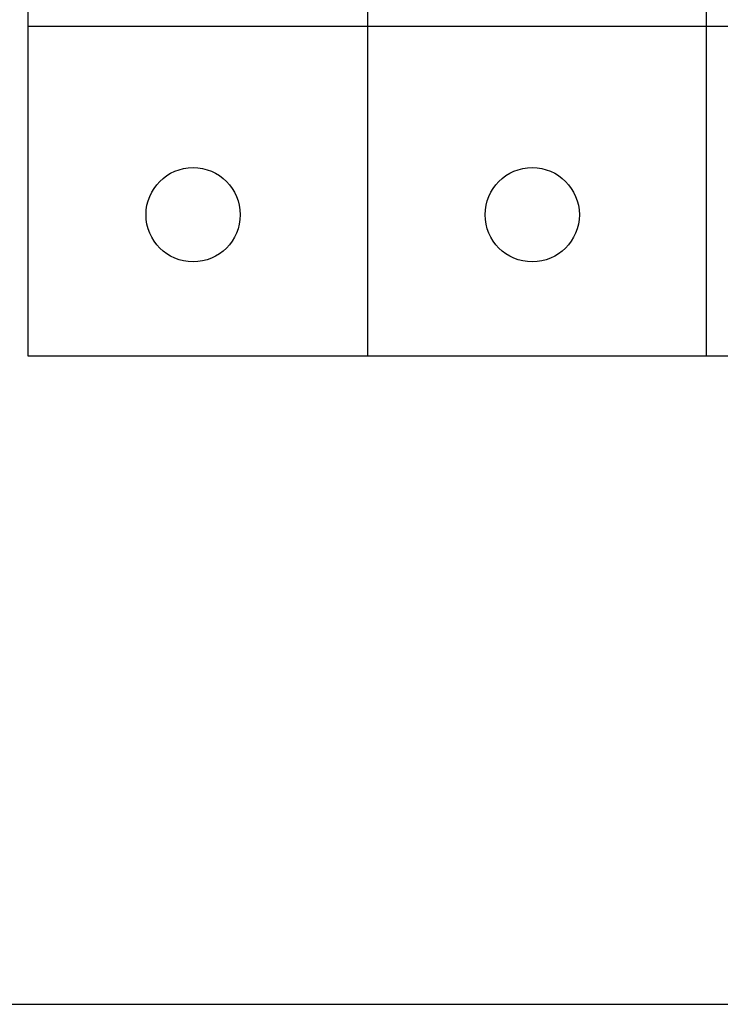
# Model space of a CAD drawing. Header units: millimetres. Extents: x 18084 to 52399, y 38174 to 56392.
# Tile 11 of 256: x 22684 to 22721, y 43699 to 43751. Entities that reach past the tile are written whole.
import ezdxf

# ---------------------------------------------------------------- set-up
doc = ezdxf.new("R2010")
doc.units = ezdxf.units.MM
doc.header["$LTSCALE"] = 100
doc.styles.get("Standard").update_dxf_attribs({"font": 'arial.ttf'})

# ---------------------------------------------------------------- blocks, each defined once
blk = doc.blocks.new('247698_998935195')
for p, q in [((0, -1.75), (0, 6.25)), ((1.8, 2.875), (1.8, -1.75)), ((3.6, -1.75), (3.6, 0.9892)), ((0, 0), (1.8, 0)), ((1.8, 0), (3.6, 0)), ((3.6, 0), (5.4, 0)), ((1.8, -1.75), (0, -1.75)), ((3.6, -1.75), (1.8, -1.75)), ((5.4, -1.75), (3.6, -1.75))]:
    blk.add_line(p, q)
for centre in [(0.875, -1), (2.675, -1)]:
    blk.add_circle(centre, 0.25)
at = {"flags": 1}
for tag, p in [('BD', (6.6372, 5.4816)), ('NK', (6.6372, 2.919)), ('TYP', (6.6372, 0.7271)), ('PO', (6.6372, -1.5101))]:
    blk.add_attdef(tag, p, '', height=0.5, dxfattribs=at)
blk = doc.blocks.new('286690_1084962638')
blk.add_lwpolyline([(0, 0), (72, 0), (72, 15), (0, 15)], close=True)
at = {"flags": 1}
for tag, p in [('BD', (74.3828, 9.5339)), ('NK', (74.3828, 7.5418)), ('TYP', (74.3828, 5.9417)), ('PO', (74.3828, 4.4043))]:
    blk.add_attdef(tag, p, '', height=1, dxfattribs=at)

msp = doc.modelspace()

# ---------------------------------------------------------------- block references
at = {"xscale": 10, "yscale": 10, "zscale": 10}
for name, p in [('286690_1084962638', (22237.047, 43699.024)), ('247698_998935195', (22684.357, 43750.921))]:
    msp.add_blockref(name, p, dxfattribs=at)

doc.saveas('drawing.dxf')
